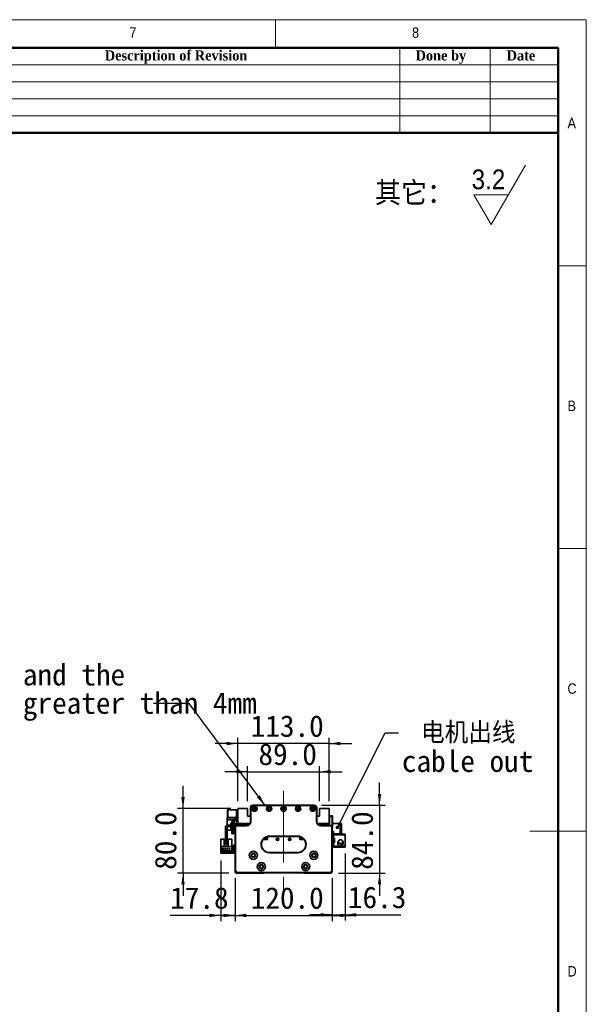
# Model space of a CAD drawing. Header units: millimetres. Extents: x 35 to 2905, y 35 to 2044.
# Tile 9 of 9: x 2203 to 2905, y 825 to 2044. Entities that reach past the tile are written whole.
import ezdxf

# ---------------------------------------------------------------- set-up
doc = ezdxf.new("R2010")
doc.units = ezdxf.units.MM
doc.header["$LTSCALE"] = 7
doc.linetypes.add('CENTERX2', pattern=[20.32, 12.7, -2.54, 2.54, -2.54])
doc.layers.add('黑色实线', color=7, linetype='Continuous')
doc.styles.add('SLDTEXTSTYLE0', font='Gothic.ttf', dxfattribs={"width": 0.913, "bigfont": 'bigfont'})
doc.styles.add('SLDTEXTSTYLE1', font='Gothic.ttf', dxfattribs={"width": 0.913})
doc.styles.add('SLDTEXTSTYLE2', font='timesbd.ttf', dxfattribs={"width": 0.933})
doc.styles.add('SLDTEXTSTYLE8', font='txt')
doc.styles.add('SLDTEXTSTYLE9', font='txt', dxfattribs={"bigfont": 'bigfont'})
doc.dimstyles.new('SLDDIMSTYLE0', dxfattribs={"dimtxt": 26.6, "dimasz": 14, "dimexe": 0, "dimexo": 0.0625, "dimgap": 6.65, "dimtad": 2, "dimdec": 1, "dimrnd": 1e-09, "dimzin": 4, "dimdsep": 46, "dimtxsty": 'SLDTEXTSTYLE8', "dimsah": 1, "dimcen": 0.09, "dimadec": 0, "dimazin": 1, "dimtfac": 1, "dimtdec": 1, "dimtmove": 0, "dimatfit": 0, "dimfxl": 0, "dimfrac": 2, "dimtolj": 1, "dimtzin": 12, "dimarcsym": 0})
doc.dimstyles.new('SLDDIMSTYLE1', dxfattribs={"dimtxt": 26.6, "dimasz": 14, "dimexe": 0, "dimexo": 0.0625, "dimgap": 6.65, "dimtad": 2, "dimdec": 1, "dimrnd": 1e-09, "dimzin": 12, "dimdsep": 46, "dimtxsty": 'SLDTEXTSTYLE8', "dimsah": 1, "dimcen": 0.09, "dimadec": 0, "dimazin": 3, "dimtfac": 1, "dimtdec": 1, "dimtmove": 0, "dimatfit": 0, "dimfxl": 0, "dimfrac": 2, "dimtolj": 1, "dimtzin": 12, "dimarcsym": 0})
doc.dimstyles.new('SLDDIMSTYLE2', dxfattribs={"dimtxt": 0.18, "dimasz": 4.2, "dimexe": 0, "dimexo": 0.0625, "dimgap": 0, "dimtad": 0, "dimtih": 1, "dimtoh": 1, "dimdec": 0, "dimrnd": 1e-09, "dimzin": 0, "dimdsep": 46, "dimtxsty": 'Standard', "dimblk1": 'DOT', "dimblk2": 'DOT', "dimsah": 1, "dimcen": 0.09, "dimadec": 0, "dimazin": 0, "dimtfac": 4.2, "dimtdec": 0, "dimtofl": 0, "dimtmove": 0, "dimatfit": 3, "dimldrblk": 'DOT', "dimfxl": 0, "dimfrac": 2, "dimtolj": 1, "dimtzin": 0, "dimarcsym": 0})
doc.dimstyles.new('SLDDIMSTYLE3', dxfattribs={"dimtxt": 0.18, "dimasz": 14, "dimexe": 0, "dimexo": 0.0625, "dimgap": 0, "dimtad": 0, "dimtih": 1, "dimtoh": 1, "dimdec": 0, "dimrnd": 1e-09, "dimzin": 0, "dimdsep": 46, "dimtxsty": 'Standard', "dimsah": 1, "dimcen": 0.09, "dimadec": 0, "dimazin": 0, "dimtfac": 14, "dimtdec": 0, "dimtofl": 0, "dimtmove": 0, "dimatfit": 3, "dimfxl": 0, "dimfrac": 2, "dimtolj": 1, "dimtzin": 0, "dimarcsym": 0})

# ---------------------------------------------------------------- blocks, each defined once
blk = doc.blocks.new('SW_SFSYMBOL_0')
at = {"color": 0, "linetype": 'Continuous', "lineweight": 18}
for p, q in [((24, -36.7), (66.5, 36.8)), ((24, -36.7), (2.8, 0)), ((45.2, 0), (2.8, 0))]:
    blk.add_line(p, q, dxfattribs=at)
at = {"color": 0, "linetype": 'Continuous', "lineweight": 18, "insert": (0, 31.3), "char_height": 24.5, "attachment_point": 1, "style": 'SLDTEXTSTYLE1'}
blk.add_mtext('3.2', dxfattribs=at)
blk = doc.blocks.new('_D')
at = {"layer": '黑色实线'}
for p, q in [((2470.1, 981.2), (2470.1, 928.2)), ((2590.1, 981.2), (2590.1, 928.2)), ((2470.1, 935.2), (2442.1, 935.2)), ((2470.1, 935.2), (2590.1, 935.2)), ((2590.1, 935.2), (2618.1, 935.2))]:
    blk.add_line(p, q, dxfattribs=at)
for points in [[(2470.1, 935.2), (2456.1, 937.3), (2456.1, 933.1)], [(2590.1, 935.2), (2604.1, 933.1), (2604.1, 937.3)]]:
    blk.add_solid(points, dxfattribs=at)
at = {"layer": '黑色实线', "insert": (2489.4, 970.1), "char_height": 26.6, "attachment_point": 1, "style": 'SLDTEXTSTYLE8'}
blk.add_mtext('120.0', dxfattribs=at)
blk = doc.blocks.new('_D_1')
at = {"layer": '黑色实线'}
for p, q in [((2452.3, 1003.4), (2452.3, 928.2)), ((2470.1, 981.2), (2470.1, 928.2)), ((2452.3, 935.2), (2389.7, 935.2)), ((2452.3, 935.2), (2470.1, 935.2)), ((2470.1, 935.2), (2498.1, 935.2))]:
    blk.add_line(p, q, dxfattribs=at)
for points in [[(2452.3, 935.2), (2438.3, 937.3), (2438.3, 933.1)], [(2470.1, 935.2), (2484.1, 933.1), (2484.1, 937.3)]]:
    blk.add_solid(points, dxfattribs=at)
at = {"layer": '黑色实线', "insert": (2389.7, 970.1), "char_height": 26.6, "attachment_point": 1, "style": 'SLDTEXTSTYLE8'}
blk.add_mtext('17.8', dxfattribs=at)
blk = doc.blocks.new('_D_2')
at = {"layer": '黑色实线'}
for p, q in [((2606.4, 1012), (2606.4, 928.9)), ((2590.1, 981.2), (2590.1, 928.9)), ((2590.1, 935.9), (2562.1, 935.9)), ((2590.1, 935.9), (2606.4, 935.9)), ((2606.4, 935.9), (2675.3, 935.9))]:
    blk.add_line(p, q, dxfattribs=at)
for points in [[(2590.1, 935.9), (2576.1, 938), (2576.1, 933.8)], [(2606.4, 935.9), (2620.4, 933.8), (2620.4, 938)]]:
    blk.add_solid(points, dxfattribs=at)
at = {"layer": '黑色实线', "insert": (2609.8, 970.8), "char_height": 26.6, "attachment_point": 1, "style": 'SLDTEXTSTYLE8'}
blk.add_mtext('16.3', dxfattribs=at)
blk = doc.blocks.new('_D_3')
at = {"layer": '黑色实线'}
for p, q in [((2649, 1071.6), (2649, 1099.6)), ((2577, 1071.6), (2656, 1071.6)), ((2649, 1071.6), (2649, 987.6)), ((2598, 987.6), (2656, 987.6)), ((2649, 987.6), (2649, 959.6))]:
    blk.add_line(p, q, dxfattribs=at)
for points in [[(2649, 1071.6), (2651.1, 1085.6), (2646.9, 1085.6)], [(2649, 987.6), (2646.9, 973.6), (2651.1, 973.6)]]:
    blk.add_solid(points, dxfattribs=at)
at = {"layer": '黑色实线', "insert": (2614.1, 991.7), "char_height": 26.6, "attachment_point": 1, "rotation": 90, "style": 'SLDTEXTSTYLE8'}
blk.add_mtext('84.0', dxfattribs=at)
blk = doc.blocks.new('_D_4')
at = {"layer": '黑色实线'}
for p, q in [((2405.6, 1067.6), (2405.6, 1095.6)), ((2464.7, 1067.6), (2398.6, 1067.6)), ((2405.6, 987.6), (2405.6, 1067.6)), ((2462.2, 987.6), (2398.6, 987.6)), ((2405.6, 987.6), (2405.6, 959.6))]:
    blk.add_line(p, q, dxfattribs=at)
for points in [[(2405.6, 1067.6), (2407.7, 1081.6), (2403.5, 1081.6)], [(2405.6, 987.6), (2403.5, 973.6), (2407.7, 973.6)]]:
    blk.add_solid(points, dxfattribs=at)
at = {"layer": '黑色实线', "insert": (2370.7, 991.7), "char_height": 26.6, "attachment_point": 1, "rotation": 90, "style": 'SLDTEXTSTYLE8'}
blk.add_mtext('80.0', dxfattribs=at)
blk = doc.blocks.new('_D_5')
at = {"layer": '黑色实线'}
for p, q in [((2485.6, 1113.1), (2457.6, 1113.1)), ((2485.6, 1076.5), (2485.6, 1120.1)), ((2485.6, 1113.1), (2574.6, 1113.1)), ((2574.6, 1076.5), (2574.6, 1120.1)), ((2574.6, 1113.1), (2602.6, 1113.1))]:
    blk.add_line(p, q, dxfattribs=at)
for points in [[(2485.6, 1113.1), (2471.6, 1115.2), (2471.6, 1111)], [(2574.6, 1113.1), (2588.6, 1111), (2588.6, 1115.2)]]:
    blk.add_solid(points, dxfattribs=at)
at = {"layer": '黑色实线', "insert": (2499, 1148), "char_height": 26.6, "attachment_point": 1, "style": 'SLDTEXTSTYLE8'}
blk.add_mtext('89.0', dxfattribs=at)
blk = doc.blocks.new('_D_6')
at = {"layer": '黑色实线'}
for p, q in [((2473.6, 1148), (2445.6, 1148)), ((2473.6, 1076.5), (2473.6, 1155)), ((2586.6, 1148), (2473.6, 1148)), ((2586.6, 1076.5), (2586.6, 1155)), ((2586.6, 1148), (2614.6, 1148))]:
    blk.add_line(p, q, dxfattribs=at)
for points in [[(2473.6, 1148), (2459.6, 1150.1), (2459.6, 1145.9)], [(2586.6, 1148), (2600.6, 1145.9), (2600.6, 1150.1)]]:
    blk.add_solid(points, dxfattribs=at)
at = {"layer": '黑色实线', "insert": (2489.4, 1182.9), "char_height": 26.6, "attachment_point": 1, "style": 'SLDTEXTSTYLE8'}
blk.add_mtext('113.0', dxfattribs=at)
blk = doc.blocks.new('SW_NOTE_3')
at = {"layer": '黑色实线', "color": 0, "char_height": 26.6, "attachment_point": 1}
for s, insert, style in [(' 电机出线', (4.2, 13.4), 'SLDTEXTSTYLE9'), ('cable out', (4.2, -21.8), 'SLDTEXTSTYLE8')]:
    blk.add_mtext(s, dxfattribs=dict(at, insert=insert, style=style))
blk = doc.blocks.new('_DOT')
at = {"color": 0, "linetype": 'ByBlock', "lineweight": -2}
blk.add_line((-0.5, 0), (-1, 0), dxfattribs=at)
at = {"color": 0, "linetype": 'ByBlock', "const_width": 0.5}
blk.add_lwpolyline([(-0.25, 0, 1), (0.25, 0, 1)], format="xyb", close=True, dxfattribs=at)
blk = doc.blocks.new('SW_NOTE_4')
at = {"layer": '黑色实线', "color": 0, "char_height": 26.6, "attachment_point": 1, "style": 'SLDTEXTSTYLE8'}
for s, insert in [('The distance between the load plate and the ', (-813.1, 48.9)), ('steel belt protection belt shall be greater than 4mm', (-813.1, 13.8))]:
    blk.add_mtext(s, dxfattribs=dict(at, insert=insert))

msp = doc.modelspace()

# ---------------------------------------------------------------- linework, layer by layer
at = {"color": 7, "linetype": 'Continuous', "lineweight": 18}
for p, q in [((2905, 2044), (35, 2044)), ((2520, 2009), (2520, 2044)), ((2905, 35), (2905, 2044)), ((70, 2009), (2870, 2009)), ((2674, 2009), (2674, 1904)), ((2786, 2009), (2786, 1904)), ((2870, 2009), (2870, 1904)), ((2870, 2009), (2870, 70)), ((2030, 1988), (2870, 1988)), ((2030, 1967), (2870, 1967)), ((2030, 1946), (2870, 1946)), ((2030, 1925), (2870, 1925)), ((2905, 1739.5), (2870, 1739.5)), ((2870, 1389.5), (2905, 1389.5)), ((2905, 1039.5), (2835, 1039.5))]:
    msp.add_line(p, q, dxfattribs=at)
at = {"color": 7, "linetype": 'Continuous', "lineweight": 50}
for p, q in [((2870, 2009), (70, 2009)), ((2870, 2009), (2870, 70)), ((2870, 1904), (2030, 1904))]:
    msp.add_line(p, q, dxfattribs=at)
at = {"color": 7, "linetype": 'Continuous', "lineweight": 35}
for p, q in [((2460.94, 1066.1), (2460.64, 1065.8)), ((2460.94, 1065.8), (2460.64, 1065.68)), ((2460.64, 1065.68), (2460.64, 1065.8)), ((2460.64, 1056.52), (2460.64, 1065.68)), ((2460.94, 1066.1), (2460.94, 1065.8)), ((2460.94, 1066.1), (2471.64, 1066.1)), ((2471.64, 1065.8), (2460.94, 1065.8)), ((2460.94, 1065.8), (2460.94, 1056.4)), ((2471.64, 1066.1), (2473.64, 1066.1)), ((2471.64, 1065.1), (2471.64, 1066.1)), ((2473.64, 1065.1), (2471.64, 1065.1)), ((2471.64, 1065.1), (2471.64, 1056.6)), ((2473.64, 1067.6), (2473.64, 1049.1)), ((2485.64, 1067.6), (2473.64, 1067.6)), ((2485.64, 1058.1), (2485.64, 1067.6)), ((2489.11, 1068.8), (2489.11, 1066.8)), ((2489.11, 1068.8), (2489.15, 1068.8)), ((2489.11, 1066.8), (2489.14, 1066.8)), ((2489.14, 1068.6), (2489.44, 1068.6)), ((2489.14, 1051.6), (2489.14, 1068.6)), ((2489.44, 1068.6), (2489.44, 1051.6)), ((2492.14, 1071.6), (2492.14, 1071.3)), ((2492.14, 1071.6), (2568.14, 1071.6)), ((2568.14, 1071.3), (2492.14, 1071.3)), ((2568.14, 1071.6), (2568.14, 1071.3)), ((2570.84, 1051.6), (2570.84, 1068.6)), ((2571.14, 1068.6), (2570.84, 1068.6)), ((2571.13, 1068.8), (2571.16, 1068.8)), ((2571.14, 1068.6), (2571.14, 1051.6)), ((2571.16, 1066.8), (2571.14, 1066.8)), ((2571.16, 1068.8), (2571.16, 1066.8)), ((2574.64, 1067.6), (2574.64, 1058.1)), ((2586.64, 1067.6), (2574.64, 1067.6)), ((2586.64, 1049.1), (2586.64, 1067.6)), ((2460.34, 1053.5), (2460.34, 1056.1)), ((2460.34, 1056.1), (2471.64, 1056.1)), ((2460.34, 1053.5), (2468, 1053.5)), ((2460.34, 1046.85), (2460.34, 1053.5)), ((2460.94, 1056.4), (2460.64, 1056.52)), ((2460.64, 1056.4), (2460.64, 1056.52)), ((2460.64, 1056.4), (2460.94, 1056.1)), ((2460.94, 1056.4), (2460.94, 1056.1)), ((2460.94, 1056.4), (2471.64, 1056.4)), ((2464.64, 1049.6), (2466.14, 1049.6)), ((2464.64, 1047.1), (2464.64, 1049.6)), ((2466.14, 1050.12), (2466.14, 1047.1)), ((2468.14, 1050.1), (2468.14, 1047.1)), ((2468.14, 1049.6), (2469.64, 1049.6)), ((2469.64, 1049.6), (2469.64, 1047.1)), ((2471.64, 1056.6), (2473.64, 1056.6)), ((2471.64, 1055.6), (2471.64, 1056.6)), ((2473.64, 1055.6), (2471.64, 1055.6)), ((2471.64, 1055.6), (2471.64, 1048.6)), ((2473.64, 1049.1), (2488.47, 1049.1)), ((2473.64, 1049.1), (2473.64, 1048.6)), ((2473.94, 1046.6), (2473.94, 1049.1)), ((2474.64, 1048.1), (2475.64, 1049.1)), ((2489.14, 1058.1), (2485.64, 1058.1)), ((2486.56, 1049.1), (2486.77, 1048.89)), ((2488.14, 1048.6), (2487.48, 1048.6)), ((2489.44, 1051.6), (2489.14, 1051.6)), ((2571.14, 1051.6), (2570.84, 1051.6)), ((2574.64, 1058.1), (2571.14, 1058.1)), ((2571.81, 1049.1), (2586.64, 1049.1)), ((2572.8, 1048.6), (2572.14, 1048.6)), ((2573.71, 1049.1), (2573.51, 1048.89)), ((2585.64, 1048.1), (2584.64, 1049.1)), ((2586.64, 1058.6), (2590.34, 1058.6)), ((2590.34, 1057.6), (2586.64, 1057.6)), ((2586.64, 1056.1), (2587.14, 1056.1)), ((2587.14, 1049.1), (2586.64, 1049.1)), ((2587.14, 1056.1), (2587.14, 1048.1)), ((2590.34, 1057.6), (2590.34, 1058.6)), ((2590.34, 1058.6), (2590.64, 1058.3)), ((2590.34, 1044.6), (2590.34, 1057.6)), ((2590.64, 1057.48), (2590.34, 1057.6)), ((2590.64, 1058.3), (2590.64, 1057.48)), ((2590.64, 1057.48), (2590.64, 1044.72)), ((2600.04, 1049.1), (2590.64, 1049.1)), ((2600.04, 1036.1), (2600.04, 1049.1)), ((2600.04, 1049.1), (2602.04, 1049.1)), ((2602.04, 1049.1), (2602.04, 1036.1)), ((2458.14, 1043.6), (2458.14, 1024.6)), ((2460.14, 1043.6), (2460.14, 1024.6)), ((2460.34, 1040.6), (2460.34, 1044.35)), ((2464.64, 1040.6), (2460.34, 1040.6)), ((2470.14, 1047.1), (2461.64, 1047.1)), ((2470.14, 1045.1), (2461.64, 1045.1)), ((2464.64, 1040.6), (2464.64, 1045.1)), ((2466.14, 1045.1), (2466.14, 1044.1)), ((2466.14, 1044.1), (2468.14, 1044.1)), ((2466.14, 1036.1), (2466.14, 1044.1)), ((2468.14, 1036.1), (2466.14, 1036.1)), ((2468.14, 1045.1), (2468.14, 1044.1)), ((2468.14, 1044.1), (2468.14, 1036.1)), ((2469.64, 1045.1), (2469.64, 1040.6)), ((2470.14, 1040.6), (2469.64, 1040.6)), ((2470.44, 1045.1), (2470.14, 1045.1)), ((2470.14, 990.1), (2470.14, 1045.1)), ((2470.44, 1045.1), (2470.44, 990.22)), ((2471.64, 1046.3), (2471.64, 1046.6)), ((2471.64, 1046.6), (2484.14, 1046.6)), ((2484.14, 1046.3), (2471.64, 1046.3)), ((2474.64, 1048.1), (2474.64, 1046.6)), ((2475.24, 1047.05), (2476.19, 1048)), ((2475.24, 1046.6), (2475.24, 1047.05)), ((2487.61, 1048), (2476.19, 1048)), ((2484.14, 1046.3), (2484.14, 1046.6)), ((2584.09, 1048), (2572.67, 1048)), ((2576.14, 1046.6), (2576.14, 1046.3)), ((2576.14, 1046.6), (2588.64, 1046.6)), ((2588.64, 1046.3), (2576.14, 1046.3)), ((2584.09, 1048), (2585.04, 1047.05)), ((2585.04, 1046.6), (2585.04, 1047.05)), ((2587.14, 1048.1), (2585.64, 1048.1)), ((2585.64, 1046.6), (2585.64, 1048.1)), ((2588.64, 1046.6), (2588.64, 1046.3)), ((2590.14, 1045.1), (2589.84, 1045.1)), ((2589.84, 990.22), (2589.84, 1045.1)), ((2590.14, 1045.1), (2590.14, 990.1)), ((2590.14, 1044.6), (2590.34, 1044.6)), ((2590.34, 1043.6), (2590.14, 1043.6)), ((2592.04, 1039.1), (2590.14, 1039.1)), ((2590.64, 1044.72), (2590.34, 1044.6)), ((2590.34, 1043.6), (2590.34, 1044.6)), ((2590.64, 1043.9), (2590.34, 1043.6)), ((2590.64, 1044.72), (2590.64, 1043.9)), ((2592.04, 1036.1), (2592.04, 1039.1)), ((2600.04, 1036.1), (2592.04, 1036.1)), ((2592.04, 1036.1), (2592.04, 1034.9)), ((2598.04, 1036.1), (2598.04, 1035.9)), ((2602.04, 1036.1), (2600.04, 1036.1)), ((2452.34, 1029.8), (2456.64, 1029.8)), ((2452.34, 1029.8), (2452.34, 1020.5)), ((2456.64, 1020.8), (2456.64, 1029.8)), ((2458.14, 1024.6), (2460.14, 1024.6)), ((2458.14, 1023.6), (2458.14, 1024.6)), ((2460.14, 1024.6), (2460.14, 1023.6)), ((2461.64, 1029.8), (2461.64, 1020.8)), ((2461.64, 1029.8), (2465.94, 1029.8)), ((2465.94, 1029.8), (2465.94, 1020.5)), ((2504.71, 1029.2), (2510.14, 1029.2)), ((2504.79, 1029.3), (2510.14, 1029.3)), ((2507.4, 1029.6), (2505.04, 1029.6)), ((2508.04, 1030.24), (2507.4, 1029.6)), ((2507.54, 1029.6), (2507.4, 1029.6)), ((2507.54, 1029.6), (2508.64, 1030.7)), ((2508.04, 1030.24), (2508.04, 1031.98)), ((2508.64, 1030.7), (2508.64, 1032.27)), ((2510.14, 1029.2), (2510.14, 1032.78)), ((2512.64, 1033.4), (2547.64, 1033.4)), ((2512.64, 1033.4), (2512.64, 1033.1)), ((2547.64, 1033.1), (2512.64, 1033.1)), ((2547.64, 1033.4), (2547.64, 1033.1)), ((2550.14, 1032.78), (2550.14, 1029.2)), ((2550.14, 1029.3), (2555.48, 1029.3)), ((2550.14, 1029.2), (2555.56, 1029.2)), ((2551.14, 1032.47), (2551.14, 1029.3)), ((2551.94, 1032.13), (2551.94, 1030.4)), ((2551.94, 1030.4), (2552.74, 1029.6)), ((2552.24, 1030.24), (2552.24, 1031.98)), ((2552.88, 1029.6), (2552.24, 1030.24)), ((2552.88, 1029.6), (2552.74, 1029.6)), ((2555.24, 1029.6), (2552.88, 1029.6)), ((2592.04, 1034.9), (2606.44, 1034.9)), ((2592.04, 1030.9), (2592.04, 1034.9)), ((2592.04, 1030.9), (2592.04, 1030.4)), ((2593.04, 1030.9), (2592.04, 1030.9)), ((2592.04, 1030.4), (2592.04, 1025.4)), ((2593.04, 1030.4), (2592.04, 1030.4)), ((2592.04, 1024.9), (2592.04, 1025.4)), ((2592.04, 1025.4), (2593.04, 1025.4)), ((2592.04, 1020.9), (2592.04, 1024.9)), ((2592.04, 1024.9), (2593.04, 1024.9)), ((2593.04, 1024.9), (2593.04, 1030.9)), ((2597.49, 1025.7), (2597.39, 1024.9)), ((2597.72, 1026.34), (2597.59, 1026.02)), ((2597.6, 1026.48), (2597.63, 1026.49)), ((2597.63, 1026.49), (2598.02, 1027.07)), ((2597.79, 1026.41), (2597.63, 1026.49)), ((2597.76, 1026.32), (2597.63, 1026.38)), ((2606.44, 1035.9), (2598.04, 1035.9)), ((2602.93, 1025.45), (2602.96, 1025.47)), ((2606.44, 1035.9), (2606.44, 1034.9)), ((2606.44, 1034.9), (2606.44, 1020.9)), ((2452.34, 1020.5), (2452.34, 1014.3)), ((2465.94, 1020.5), (2452.34, 1020.5)), ((2452.34, 1012.3), (2452.34, 1014.3)), ((2452.34, 1014.3), (2453.34, 1014.3)), ((2453.34, 1012.3), (2452.34, 1012.3)), ((2465.64, 1015.6), (2452.64, 1015.6)), ((2452.64, 1015.6), (2452.64, 1014.9)), ((2452.64, 1014.9), (2465.64, 1014.9)), ((2453.34, 1014.3), (2453.34, 1012.3)), ((2467.14, 1014.3), (2453.34, 1014.3)), ((2467.14, 1012.3), (2453.34, 1012.3)), ((2456.08, 1017.85), (2453.58, 1017.85)), ((2453.58, 1017.85), (2453.58, 1017.55)), ((2453.58, 1017.55), (2456.08, 1017.55)), ((2456.08, 1017.55), (2456.08, 1017.85)), ((2461.64, 1020.8), (2456.64, 1020.8)), ((2457.12, 1017.85), (2457.12, 1017.55)), ((2458.62, 1017.85), (2457.12, 1017.85)), ((2457.12, 1017.55), (2458.62, 1017.55)), ((2460.14, 1023.6), (2458.14, 1023.6)), ((2458.62, 1017.55), (2458.62, 1017.85)), ((2459.66, 1017.85), (2459.66, 1017.55)), ((2461.16, 1017.85), (2459.66, 1017.85)), ((2459.66, 1017.55), (2461.16, 1017.55)), ((2461.16, 1017.55), (2461.16, 1017.85)), ((2463.7, 1017.85), (2462.2, 1017.85)), ((2462.2, 1017.85), (2462.2, 1017.55)), ((2462.2, 1017.55), (2463.7, 1017.55)), ((2463.7, 1017.55), (2463.7, 1017.85)), ((2465.64, 1014.9), (2465.64, 1015.6)), ((2465.94, 1014.3), (2465.94, 1020.5)), ((2467.14, 1014.3), (2467.14, 1012.3)), ((2468.14, 1022.3), (2470.14, 1022.3)), ((2468.14, 1021.3), (2468.14, 1022.3)), ((2470.14, 1021.3), (2468.14, 1021.3)), ((2468.14, 1013.3), (2468.14, 1021.3)), ((2468.14, 1013.3), (2470.14, 1013.3)), ((2468.14, 1012.3), (2468.14, 1013.3)), ((2470.14, 1012.3), (2468.14, 1012.3)), ((2512.64, 1013.1), (2512.64, 1012.8)), ((2512.64, 1013.1), (2547.64, 1013.1)), ((2547.64, 1012.8), (2512.64, 1012.8)), ((2547.64, 1013.1), (2547.64, 1012.8)), ((2592.04, 1020.9), (2592.04, 1019.7)), ((2606.44, 1020.9), (2592.04, 1020.9)), ((2598.04, 1019.7), (2592.04, 1019.7)), ((2597.63, 1023.31), (2597.6, 1023.32)), ((2598.04, 1019.9), (2606.44, 1019.9)), ((2598.04, 1019.9), (2598.04, 1019.7)), ((2606.44, 1020.9), (2606.44, 1019.9)), ((2470.44, 990.22), (2470.14, 990.1)), ((2472.14, 988.1), (2470.14, 990.1)), ((2470.14, 988.6), (2470.14, 990.1)), ((2471.14, 987.6), (2470.14, 988.6)), ((2470.44, 990.22), (2472.26, 988.4)), ((2505.14, 987.6), (2471.14, 987.6)), ((2472.26, 988.4), (2472.14, 988.1)), ((2588.14, 988.1), (2472.14, 988.1)), ((2472.26, 988.4), (2588.01, 988.4)), ((2505.14, 987.6), (2505.64, 988.1)), ((2555.14, 987.6), (2554.64, 988.1)), ((2589.14, 987.6), (2555.14, 987.6)), ((2588.01, 988.4), (2589.84, 990.22)), ((2588.01, 988.4), (2588.14, 988.1)), ((2590.14, 990.1), (2588.14, 988.1)), ((2589.14, 987.6), (2590.14, 988.6)), ((2589.84, 990.22), (2590.14, 990.1)), ((2590.14, 988.6), (2590.14, 990.1))]:
    msp.add_line(p, q, dxfattribs=at)
at = {"color": 7, "linetype": 'Continuous', "lineweight": 35, "flags": 128}
msp.add_lwpolyline([(2467.14, 1012.3), (2467.72, 1012.35), (2468.14, 1012.47)], dxfattribs=at)
at = {"color": 7, "linetype": 'Continuous', "lineweight": 35}
for centre, radius in [((2494.14, 1067.35), 3.25), ((2494.14, 1067.35), 3), ((2494.14, 1067.35), 1.6), ((2494.14, 1067.35), 1.25), ((2512.14, 1067.35), 3.25), ((2512.14, 1067.35), 3), ((2512.14, 1067.35), 1.6), ((2512.14, 1067.35), 1.25), ((2530.14, 1067.35), 3.25), ((2530.14, 1067.35), 3), ((2530.14, 1067.35), 1.6), ((2530.14, 1067.35), 1.25), ((2548.14, 1067.35), 3.25), ((2548.14, 1067.35), 3), ((2548.14, 1067.35), 1.6), ((2548.14, 1067.35), 1.25), ((2566.14, 1067.35), 3.25), ((2566.14, 1067.35), 3), ((2566.14, 1067.35), 1.6), ((2566.14, 1067.35), 1.25), ((2522.64, 1029.3), 1.53), ((2522.64, 1029.3), 1.25), ((2537.64, 1029.3), 1.53), ((2537.64, 1029.3), 1.25), ((2492.64, 1009.63), 5.03), ((2492.64, 1009.63), 5), ((2492.64, 1009.63), 2.65), ((2492.64, 1009.63), 2.1), ((2567.64, 1009.63), 5.03), ((2567.64, 1009.63), 5), ((2567.64, 1009.63), 2.65), ((2567.64, 1009.63), 2.1), ((2502.64, 995.63), 5.03), ((2502.64, 995.63), 5), ((2557.64, 995.63), 5.03), ((2557.64, 995.63), 5), ((2502.64, 995.63), 2.65), ((2502.64, 995.63), 2.1), ((2557.64, 995.63), 2.65), ((2557.64, 995.63), 2.1)]:
    msp.add_circle(centre, radius, dxfattribs=at)
for centre, radius, start, end in [((2492.14, 1068.6), 3, 90, 180), ((2492.14, 1068.6), 2.7, 90, 180), ((2568.14, 1068.6), 3, 0, 90), ((2568.14, 1068.6), 2.7, 0, 90), ((2470.14, 1050.12), 4, 94.78019, 180), ((2470.14, 1050.1), 2, 94.78019, 180), ((2469.64, 1056.1), 2, 274.78019, 0), ((2469.64, 1056.08), 4, 274.78019, 300), ((2470.14, 1048.6), 1.5, 270, 0), ((2470.14, 1048.6), 3.5, 325.1501, 0), ((2484.14, 1051.6), 5.3, 270, 0), ((2484.14, 1051.6), 5, 270, 0), ((2487.48, 1049.6), 1, 224.99989, 270), ((2576.14, 1051.6), 5.3, 180, 270), ((2576.14, 1051.6), 5, 180, 270), ((2572.8, 1049.6), 1, 270, 315.00006), ((2461.64, 1043.6), 3.5, 90, 180), ((2461.64, 1043.6), 1.5, 90, 180), ((2471.64, 1045.1), 1.5, 90, 180), ((2471.64, 1045.1), 1.2, 90, 180), ((2588.64, 1045.1), 1.5, 0, 90), ((2588.64, 1045.1), 1.2, 0, 90), ((2512.64, 1023.1), 10.3, 90, 270), ((2512.64, 1023.1), 10, 90, 270), ((2547.64, 1023.1), 10.3, 270, 90), ((2547.64, 1023.1), 10, 270, 90), ((2600.64, 1024.9), 3.4, 207.88541, 44.31348), ((2600.64, 1024.9), 3.45, 237.57421, 0), ((2600.64, 1024.9), 2.5, 274.06825, 11.05475), ((2600.64, 1024.9), 2.6, 277.27427, 10.90897), ((2600.64, 1024.9), 3.45, 0, 47.89891), ((2467.14, 1015.3), 1, 270, 0)]:
    msp.add_arc(centre, radius, start, end, dxfattribs=at)
for points, knots in [([(2598.46, 1027.83), (2598.28, 1027.47), (2597.95, 1026.81), (2597.49, 1025.75), (2597.27, 1024.93), (2597.21, 1024.26), (2597.32, 1023.7), (2597.54, 1023.1), (2598, 1022.5), (2598.68, 1022.06), (2599.4, 1021.82), (2600.17, 1021.82), (2600.88, 1022.06), (2601.06, 1022.18), (2601.01, 1022.21), (2600.99, 1022.23)], [0, 0, 0, 0, 0.18010117, 0.3300033, 0.44964349, 0.53975099, 0.57462392, 0.60532093, 0.67840235, 0.72140672, 0.76198185, 0.82916139, 0.88866978, 0.96059621, 1, 1, 1, 1]), ([(2602.03, 1028.66), (2602.28, 1028.43), (2602.78, 1027.97), (2603.18, 1027.06), (2603.22, 1026.14), (2602.94, 1025.34), (2602.43, 1024.73), (2601.74, 1024.32), (2600.93, 1024.15), (2600.09, 1024.26), (2599.31, 1024.63), (2598.69, 1025.23), (2598.3, 1025.99), (2598.21, 1026.84), (2598.32, 1027.59), (2598.66, 1028.19), (2599.19, 1028.61), (2599.93, 1028.85), (2600.67, 1028.93), (2601.22, 1028.96), (2601.48, 1028.94), (2601.56, 1028.95), (2601.58, 1028.94), (2601.66, 1028.91), (2601.81, 1028.82), (2601.95, 1028.72), (2602.03, 1028.66)], [0, 0, 0, 0, 0.0648169, 0.1297792, 0.189732, 0.2426188, 0.2944124, 0.3462425, 0.3987241, 0.4521992, 0.5066005, 0.5614516, 0.6160517, 0.6697723, 0.7270678, 0.7653774, 0.8036911, 0.8589085, 0.9142287, 0.9495537, 0.9640006, 0.9648506, 0.9657585, 0.9687099, 0.9805279, 1, 1, 1, 1]), ([(2602.86, 1023.76), (2602.96, 1024.01), (2603.16, 1024.47), (2603.2, 1024.98), (2603.12, 1025.29), (2603.09, 1025.38)], [0, 0, 0, 0, 0.4359416, 0.8267401, 1, 1, 1, 1])]:
    msp.add_open_spline(points, degree=3, knots=knots, dxfattribs=at)
at = {"layer": '黑色实线', "linetype": 'CENTERX2', "lineweight": 18}
msp.add_line((2530.14, 1089.55), (2530.14, 945.65), dxfattribs=at)

# ---------------------------------------------------------------- block references
at = {"color": 7, "linetype": 'Continuous', "lineweight": 18}
msp.add_blockref('SW_SFSYMBOL_0', (2763.03, 1827.32), dxfattribs=at)
at = {"layer": '黑色实线'}
for name, p in [('SW_NOTE_4', (2368.96, 1197.56)), ('SW_NOTE_3', (2672.4, 1161.22))]:
    msp.add_blockref(name, p, dxfattribs=at)

# ---------------------------------------------------------------- texts
at = {"color": 7, "linetype": 'Continuous', "lineweight": 0}
for s, insert, char_height, attachment_point, style in [('7', (2339.17, 2034.52), 12.96, 1, 'SLDTEXTSTYLE1'), ('8', (2689.17, 2034.52), 12.96, 1, 'SLDTEXTSTYLE1'), ('Description of Revision', (2397.01, 2006.1), 12.6, 2, 'SLDTEXTSTYLE2'), ('Done by', (2724.88, 2006.1), 12.6, 2, 'SLDTEXTSTYLE2'), ('Date', (2824, 2006.1), 12.6, 2, 'SLDTEXTSTYLE2'), ('A', (2881.67, 1922.52), 12.96, 1, 'SLDTEXTSTYLE1'), ('B', (2881.67, 1572.52), 12.96, 1, 'SLDTEXTSTYLE1'), ('C', (2881.67, 1222.52), 12.96, 1, 'SLDTEXTSTYLE1'), ('D', (2881.67, 872.52), 12.96, 1, 'SLDTEXTSTYLE1')]:
    msp.add_mtext(s, dxfattribs=dict(at, insert=insert, char_height=char_height, attachment_point=attachment_point, style=style))
at = {"color": 7, "linetype": 'Continuous', "lineweight": 18, "insert": (2643.32, 1843.08), "char_height": 25.929, "attachment_point": 1, "style": 'SLDTEXTSTYLE0'}
msp.add_mtext('其它：', dxfattribs=at)

# ---------------------------------------------------------------- dimensions: what is measured, and where the dimension line sits
at = {"layer": '黑色实线'}
for base, p1, p2, dimstyle, picture, middle in [((2473.64, 1148), (2586.64, 1067.6), (2473.64, 1067.6), 'SLDDIMSTYLE0', '_D_6', (2531.76, 1148)), ((2574.64, 1113.07), (2485.64, 1067.6), (2574.64, 1067.6), 'SLDDIMSTYLE0', '_D_5', (2531.76, 1113.07)), ((2470.14, 935.23), (2452.34, 1012.3), (2470.14, 990.1), 'SLDDIMSTYLE1', '_D_1', (2422.42, 935.23)), ((2606.44, 935.87), (2590.14, 990.1), (2606.44, 1020.9), 'SLDDIMSTYLE1', '_D_2', (2642.52, 935.87)), ((2590.14, 935.23), (2470.14, 990.1), (2590.14, 990.1), 'SLDDIMSTYLE0', '_D', (2531.76, 935.23))]:
    dim = msp.add_linear_dim(base=base, p1=p1, p2=p2, dimstyle=dimstyle, dxfattribs=at)
    dim.commit()
    dim.dimension.update_dxf_attribs({"geometry": picture, "text_midpoint": middle, "dimtype": 160})
for base, p1, p2, picture, middle in [((2648.96, 987.6), (2568.14, 1071.6), (2589.14, 987.6), '_D_3', (2648.96, 1024.47)), ((2405.64, 1067.6), (2471.14, 987.6), (2473.64, 1067.6), '_D_4', (2405.64, 1024.47))]:
    dim = msp.add_linear_dim(base=base, p1=p1, p2=p2, angle=90, dimstyle='SLDDIMSTYLE0', dxfattribs=at)
    dim.commit()
    dim.dimension.update_dxf_attribs({"geometry": picture, "text_midpoint": middle, "dimtype": 160})

# ---------------------------------------------------------------- leaders
for points, dimstyle in [([(2507.23, 1071.3), (2413.41, 1197.56), (2368.96, 1197.56)], 'SLDDIMSTYLE3'), ([(2596.79, 1044.11), (2656, 1161.22), (2672.4, 1161.22)], 'SLDDIMSTYLE2')]:
    msp.add_leader(points, dimstyle=dimstyle, dxfattribs=at)

doc.saveas('drawing.dxf')
